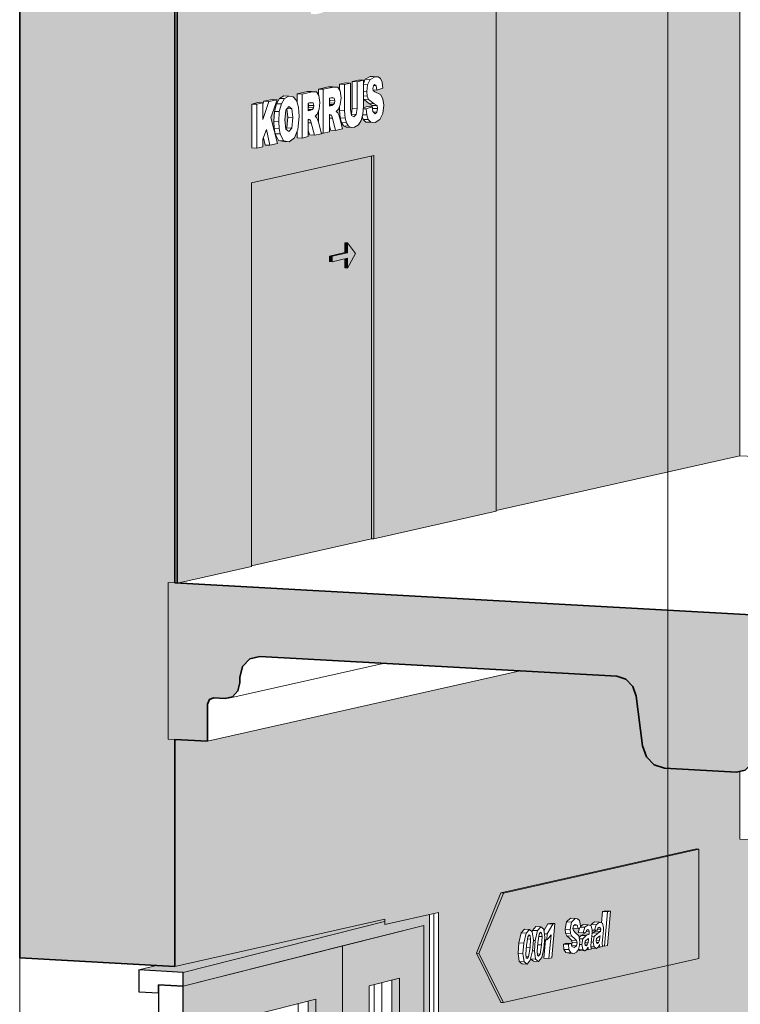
# Model space of a CAD drawing. Header units: millimetres. Extents: x -35550 to -1797, y -2320 to 9844.
# Tile 56 of 96: x -11083 to -9776, y 223 to 2009. Entities that reach past the tile are written whole.
import ezdxf

# ---------------------------------------------------------------- set-up
doc = ezdxf.new("R2010")
doc.units = ezdxf.units.MM
for name, color, linetype, lineweight, true_color in [('Cut Pattern-1', 7, 'Continuous', 18, 0x787878), ('Doors-3', 7, 'Continuous', 18, 0xc18479), ('Doors-6', 9, 'Continuous', 18, 0x808080), ('Generic Models-1', 7, 'Continuous', 18, 0x646464), ('Generic Models-2', 7, 'Continuous', 18, 0x7b918a), ('Generic Models-5', 9, 'Continuous', 18, 0x808080), ('Surface Pattern-1', 7, 'Continuous', 18, 0xc0c0c0)]:
    doc.layers.add(name, color=color, linetype=linetype, lineweight=lineweight, true_color=true_color)
for name, color, linetype, lineweight in [('Doors', 7, 'Continuous', 18), ('Doors-2', 7, 'Continuous', 25), ('Generic Models', 7, 'Continuous', 18), ('Generic Models-6', 7, 'Continuous', 35), ('Section Boxes', 7, 'Continuous', 9), ('Walls', 7, 'Continuous', 18), ('Walls-1', 7, 'Continuous', 35)]:
    doc.layers.add(name, color=color, linetype=linetype, lineweight=lineweight)

# ---------------------------------------------------------------- blocks, each defined once
blk = doc.blocks.new('SMA_D02_ 2-poolne - SU-P-02 - 1500x2100-1932011-3D - trepikoda')
at = {"layer": 'Doors-3'}
for points in [[(25182.9, 281.1), (25548.5, 373.3), (25548.1, 377.6), (25167.8, 291.9), (25134.5, 293.8), (25102.2, 285.6), (25169.5, 281.9)], [(25619.5, -1685.8), (25629.6, -1683.1), (25629.6, 386.1), (25548.5, 367.8), (25548.1, 373.2), (25182.9, 281.1), (25182.9, 256.3), (25619.5, 366.4), (25619.5, -1683.2)], [(25182.9, -1775.9), (25471.9, -1703.1), (25471.9, -667.1), (25453.5, -671.7), (25453.5, -729.4), (25431.4, -734.4), (25431.4, -615.2), (25453.5, -610.2), (25453.5, -636.6), (25471.9, -637.5), (25471.9, 329.1), (25182.9, 256.3), (25182.9, 171.8), (25423.3, 232.4), (25423.3, -1536.5), (25182.9, -1597.1), (25182.9, -1712.6)], [(25575, -1498.2), (25575, 270.7), (25561.3, 267.2), (25561.3, -1497.5), (25573.8, -1498.2)], [(25423.3, -1536.5), (25423.3, 232.4), (25409.6, 229), (25409.6, -1535.8)]]:
    blk.add_hatch(color=256, dxfattribs=at).paths.add_polyline_path(points, flags=0)
h = blk.add_hatch(color=256, dxfattribs=at)
h.paths.add_polyline_path([(25471.9, -1703.1), (25619.5, -1665.9), (25619.5, 366.4), (25471.9, 329.1), (25471.9, -637.5), (25487.7, -638.2), (25487.7, -663.1), (25471.9, -667.5), (25471.9, -1687.2)], flags=0)
h.paths.add_polyline_path([(25520.4, -1512), (25520.4, 256.9), (25575, 270.7), (25575, -1498.2), (25523.1, -1511.3)], flags=0)
at = {"layer": 'Doors'}
for p, q in [((25629.6, -1683.2), (25629.6, 386.1)), ((25548.1, 373.2), (25182.9, 281.1)), ((25182.9, 256.3), (25619.5, 366.4)), ((25619.5, 366.4), (25471.9, 329.1)), ((25619.5, 366.4), (25619.5, -1685.8)), ((25619.5, -1665.9), (25619.5, 366.4)), ((25471.9, 329.1), (25182.9, 256.3)), ((25471.9, 329.1), (25471.9, -637.5)), ((25471.9, -637.5), (25471.9, 329.1)), ((25102.2, 285.6), (25134.5, 293.8)), ((25520.4, 256.9), (25575, 270.7)), ((25575, 270.7), (25575, -1498.2)), ((25520.4, -1512), (25520.4, 256.9)), ((25561.3, -1497.5), (25561.3, 267.2)), ((25182.9, 171.8), (25423.3, 232.4)), ((25423.3, 232.4), (25423.3, -1536.5)), ((25409.6, -1535.8), (25409.6, 229))]:
    blk.add_line(p, q, dxfattribs=at)
at = {"layer": 'Doors-2'}
for p, q in [((25102.2, 285.6), (25102.2, 245.8)), ((25182.9, 281.1), (25102.2, 285.6)), ((25182.9, 256.3), (25182.9, 281.1)), ((25138.1, 243.9), (25138.1, 258.8)), ((25138.1, 258.8), (25182.9, 256.3)), ((25138.1, 258.8), (25138.1, 174.3)), ((25182.9, 256.3), (25138.1, 258.8)), ((25182.9, 171.8), (25182.9, 256.3)), ((25102.2, 245.8), (25138.1, 243.9))]:
    blk.add_line(p, q, dxfattribs=at)
at = {"layer": 'Doors-6'}
for p, q in [((25529.3, -1496), (25529.3, 259.1)), ((25543, 262.6), (25543, -1496.6)), ((25391.3, 224.4), (25391.3, -1534.9))]:
    blk.add_line(p, q, dxfattribs=at)
blk = doc.blocks.new('Generic Models 10 - Generic Models 27-1786654-3D - trepikoda')
at = {"layer": 'Generic Models-5'}
blk.add_hatch(color=256, dxfattribs=at).paths.add_polyline_path([(26186.7, 644.4), (26202.3, 648.2), (26213.8, 660.3), (26218, 677.4), (26218, 883.8), (26384.7, 874.6), (26384.7, 920.4), (25155.5, 988.2), (25155.5, 704.2), (25227.2, 700.3), (25227.2, 767.9), (25230.4, 776.1), (25237.9, 779.2), (25258.9, 778), (25272.4, 781.3), (25282.2, 791.7), (25285.8, 806.4), (25286.3, 818.3), (25290.6, 835.9), (25303.7, 849.7), (25323, 854), (25969.3, 818.3), (25985.8, 813), (25998.6, 800), (26004.8, 782.2), (26016.1, 692.3), (26023.2, 672.2), (26037.5, 657.6), (26056.1, 651.6), (26118.5, 648.1)], flags=0)
at = {"layer": 'Generic Models'}
for p, q in [((26565.9, 1197.9), (26192.5, 1218.5)), ((25167.8, 987.6), (25155.5, 988.2)), ((25155.5, 988.2), (25155.5, 704.2)), ((25265.5, 778.6), (25545.6, 841.7)), ((25227.2, 700.3), (25794, 828)), ((25155.5, 704.2), (25167.8, 703.6))]:
    blk.add_line(p, q, dxfattribs=at)
at = {"layer": 'Generic Models-6'}
for p, q in [((26384.7, 920.4), (25167.8, 987.6)), ((25321.7, 854.1), (25969.3, 818.3)), ((25285.8, 806.4), (25285.8, 816.3)), ((25237.9, 779.2), (25258.9, 778)), ((26004.8, 782.2), (26016.1, 692.3)), ((25227.2, 700.3), (25227.2, 767.9)), ((25167.8, 703.6), (25227.2, 700.3)), ((26056.1, 651.6), (26186.7, 644.4))]:
    blk.add_line(p, q, dxfattribs=at)
for points in [[(25285.8, 816.3, 0), (25290.6, 835.9, 0), (25303.7, 849.7, 0), (25321.7, 854.1, 0)], [(25258.9, 778, 0), (25272.4, 781.3, 0), (25282.2, 791.7, 0), (25285.8, 806.4, 0)], [(25969.3, 818.3, 0), (25985.8, 813, 0), (25998.6, 800, 0), (26004.8, 782.2, 0)], [(25227.2, 767.9, 0), (25230.4, 776.1, 0), (25237.9, 779.2, 0)], [(26016.1, 692.3, 0), (26023.2, 672.2, 0), (26037.5, 657.6, 0), (26056.1, 651.6, 0)], [(26186.7, 644.4, 0), (26202.3, 648.2, 0), (26213.8, 660.3, 0), (26218, 677.4, 0)]]:
    blk.add_polyline3d(points, dxfattribs=at)
blk = doc.blocks.new('Generic Models 34 - Generic Models 8-2296736-3D - trepikoda')
at = {"layer": 'Generic Models-1'}
h = blk.add_hatch(color=256, dxfattribs=at)
h.paths.add_polyline_path([(25763.7, 226.2), (26118.5, 306.2), (26118.5, 504.9), (25763.7, 425), (25719.4, 315.6), (25737.6, 278.9)], flags=0)
h.paths.add_polyline_path([(25806.7, 296.3), (25797.7, 296.8), (25792.4, 300.9), (25790.3, 315.9), (25791.6, 334.7), (25796, 352.6), (25801.8, 359.5), (25811, 358.9), (25816.1, 355.1), (25816.6, 357.3), (25822.5, 364.2), (25831.4, 363.7), (25836.8, 359.6), (25837.2, 356.6), (25844.6, 369.2), (25850, 369.9), (25857, 369.5), (25851.5, 307.4), (25846.2, 306.2), (25837.2, 306.7), (25840.2, 340.2), (25838.5, 340.1), (25837.2, 324.1), (25832.8, 307.3), (25827.4, 301), (25818.4, 301.5), (25813, 305.1), (25812.1, 302.6), (25806.9, 296.5)], flags=0)
h.paths.add_polyline_path([(25892.1, 315.6), (25879.9, 316.6), (25877.1, 317.1), (25873.5, 322.9), (25872.6, 332.5), (25878.8, 334.1), (25886.7, 333.7), (25887.6, 331.3), (25888.5, 335.4), (25887, 340.1), (25878.8, 347.2), (25876.5, 352), (25875.6, 359.4), (25878.1, 372.7), (25885.2, 379.3), (25898.9, 378), (25901.5, 375.3), (25904.4, 365), (25908.3, 368.1), (25918.8, 367), (25922.3, 365.6), (25923.1, 368.1), (25928.9, 372.7), (25939.5, 371.6), (25941.8, 370.7), (25943.6, 391.5), (25948.9, 392.7), (25957.8, 392.2), (25952.3, 330.1), (25947, 328.9), (25943.6, 328.9), (25943.2, 328), (25936.5, 327.1), (25935.3, 326.8), (25932, 324.7), (25922.9, 324.6), (25922.5, 323.4), (25915.8, 322.4), (25914.7, 322.2), (25911.3, 320), (25902.7, 320.5), (25899.3, 322.1), (25896.2, 317.8), (25892.2, 315.6)], flags=0)
h.paths.add_polyline_path([(25901.2, 344.6), (25905.1, 348.3), (25910.2, 351.1), (25910.2, 353.1), (25904.9, 353.2), (25899.3, 353.5), (25901.5, 361.4), (25897.8, 360.7), (25890.1, 361.7), (25889.8, 360.6), (25890.6, 356.8), (25900.7, 347.2)], flags=0)
h.paths.add_polyline_path([(25924.3, 351.6), (25925.8, 353), (25930.8, 355.8), (25930.8, 357.7), (25924.6, 357.4), (25924.5, 353)], flags=0)
for points in [[(25763.7, 425), (26118.5, 504.9), (26112.9, 504.9), (25759.2, 425.2)], [(25719.4, 315.6), (25763.7, 425), (25759.1, 425), (25714.9, 315.9)], [(25763.7, 226.2), (25719.4, 315.6), (25715, 315.6), (25759.2, 226.5)]]:
    blk.add_hatch(color=256, dxfattribs=at).paths.add_polyline_path(points, flags=0)
at = {"layer": 'Generic Models-2'}
h = blk.add_hatch(color=256, dxfattribs=at)
h.paths.add_polyline_path([(25172.3, 987.3), (25306.9, 1017.7), (25307.3, 1713.4), (25528.7, 1763.3), (25528.7, 1067.6), (25750.4, 1117.6), (25750.4, 2028.6), (25417.8, 2533.3), (25172.2, 2050), (25172.2, 987.3)], flags=0)
h.paths.add_polyline_path([(25480.8, 1558.8), (25495.4, 1585), (25480.8, 1604.5), (25480.8, 1586.6), (25452.9, 1580.4), (25452.9, 1570.4), (25480.8, 1576.7), (25480.8, 1570.4)], flags=0)
h.paths.add_polyline_path([(25316.3, 1776.2), (25307.3, 1776.7), (25307.3, 1856.5), (25318.5, 1859), (25327.4, 1858.5), (25327.4, 1856.3), (25329.1, 1861.4), (25344.3, 1864.8), (25353.3, 1864.3), (25341.6, 1832), (25354, 1784.7), (25340.3, 1781.6), (25331.3, 1782.1), (25328.3, 1795.2), (25327.4, 1792.8), (25327.4, 1778.7), (25324.8, 1778.1)], flags=0)
h.paths.add_polyline_path([(25374.9, 1787.8), (25364.9, 1788.5), (25356, 1790.4), (25349.6, 1802.6), (25347.7, 1812.7), (25347.3, 1828.3), (25348.3, 1843.2), (25352, 1857.1), (25358.5, 1867.1), (25365.5, 1871.1), (25382.4, 1869.7), (25388.2, 1863), (25389.7, 1858.2), (25389.7, 1875), (25409.8, 1879.1), (25424.8, 1878.4), (25428.1, 1873.5), (25428.1, 1883.7), (25448.2, 1887.7), (25463.2, 1887.1), (25466.5, 1882.1), (25466.5, 1892.3), (25477.6, 1894.8), (25486.6, 1894.4), (25486.8, 1844.2), (25487.9, 1838.2), (25489.5, 1851.9), (25489.5, 1897.5), (25500.7, 1900), (25509.6, 1899.5), (25509.8, 1894.3), (25513.2, 1901.3), (25522.2, 1906.4), (25536.7, 1905.8), (25541.1, 1902.5), (25543.9, 1895.9), (25545.2, 1885.5), (25532.8, 1881.7), (25527.3, 1881.6), (25527.3, 1881.1), (25530.5, 1878.8), (25540.7, 1873.9), (25545.2, 1866), (25546.6, 1854.3), (25544.8, 1839.5), (25538.9, 1827.9), (25530.5, 1823), (25514.4, 1823.8), (25509.5, 1828.6), (25507.6, 1834.4), (25505.6, 1826.6), (25501.1, 1818.9), (25492.6, 1814.5), (25486.6, 1814.1), (25477.7, 1815), (25473.6, 1816.7), (25469.8, 1822.7), (25467.4, 1832.4), (25466.5, 1849.2), (25466.5, 1852.3), (25464.4, 1847), (25460.4, 1842.9), (25463.3, 1840.7), (25466.6, 1832.4), (25471.9, 1811.3), (25458.9, 1808.5), (25450.4, 1808.9), (25448.2, 1817.5), (25448.2, 1805.9), (25437, 1803.4), (25433.4, 1803.4), (25433.6, 1802.6), (25421, 1799.8), (25412, 1800.3), (25409.8, 1808.9), (25409.8, 1797.3), (25398.6, 1794.7), (25389.7, 1795.2), (25389.4, 1806.5), (25384.9, 1795.1), (25377, 1789.3)], flags=0)
h.paths.add_polyline_path([(25369.1, 1811.2), (25371, 1813.4), (25372.9, 1832.4), (25370.9, 1847.5), (25369.2, 1845.3), (25367.5, 1825), (25369, 1812.3)], flags=0)
h.paths.add_polyline_path([(25428.1, 1824), (25428.1, 1843.6), (25424.9, 1837.2), (25422.1, 1834.2), (25424.9, 1832), (25426.6, 1828.3)], flags=0)
h.paths.add_polyline_path([(25526.3, 1847.3), (25526.5, 1848.6), (25525.3, 1854.2), (25510, 1865), (25509.6, 1864.6), (25509.6, 1849.5), (25516.7, 1852), (25525.7, 1851.5), (25526.3, 1847.5)], flags=0)
h.paths.add_polyline_path([(25409.8, 1849.7), (25409.9, 1849.9), (25410.6, 1854), (25409.8, 1857.8), (25409.8, 1849.9)], flags=0)
h.paths.add_polyline_path([(25448.2, 1858.3), (25448.3, 1858.5), (25449, 1862.7), (25448.2, 1866.4), (25448.2, 1858.5)], flags=0)
h.paths.add_polyline_path([(25423.7, 2019.4), (25414.7, 2019.9), (25414.7, 2238.8), (25411.5, 2231.5), (25397.5, 2209.2), (25388.5, 2209.7), (25388.5, 2243.9), (25398.7, 2262.8), (25407.6, 2284.7), (25414.7, 2307.4), (25419.3, 2329.1), (25427.8, 2331), (25436.8, 2330.5), (25436.8, 2022.4)], flags=0)
for points in [[(25528.7, 1067.6), (25528.7, 1763.3), (25524.2, 1762.3), (25524.2, 1067.9)], [(25480.8, 1586.6), (25480.8, 1604.5), (25476.3, 1604.5), (25476.3, 1586.9)], [(25452.9, 1580.4), (25480.8, 1586.6), (25475.2, 1586.6), (25448.4, 1580.6)], [(25452.9, 1570.4), (25452.9, 1580.4), (25448.4, 1580.4), (25448.4, 1570.7)], [(25480.8, 1558.8), (25480.8, 1576.7), (25476.3, 1575.7), (25476.3, 1559.1)]]:
    blk.add_hatch(color=256, dxfattribs=at).paths.add_polyline_path(points, flags=0)
at = {"layer": 'Generic Models'}
for p, q in [((25750.4, 1117.6), (25750.4, 2028.6)), ((25306.9, 1713.3), (25528.7, 1763.3)), ((25524.2, 1067.9), (25524.2, 1762.3)), ((25528.7, 1763.3), (25528.7, 1067.6)), ((25306.9, 1017.7), (25306.9, 1713.3)), ((25476.3, 1604.8), (25480.8, 1604.5)), ((25476.3, 1586.9), (25476.3, 1604.8)), ((25495.4, 1585), (25480.8, 1604.5)), ((25480.8, 1604.5), (25480.8, 1586.6)), ((25448.4, 1580.6), (25476.3, 1586.9)), ((25448.4, 1580.6), (25452.9, 1580.4)), ((25448.4, 1570.7), (25448.4, 1580.6)), ((25480.8, 1586.6), (25452.9, 1580.4)), ((25452.9, 1580.4), (25452.9, 1570.4)), ((25452.9, 1570.4), (25480.8, 1576.7)), ((25480.8, 1586.6), (25476.3, 1586.9)), ((25476.3, 1559.1), (25476.3, 1575.7)), ((25480.8, 1558.8), (25495.4, 1585)), ((25480.8, 1576.7), (25480.8, 1558.8)), ((25448.4, 1570.7), (25452.9, 1570.4)), ((25476.3, 1559.1), (25480.8, 1558.8)), ((25528.7, 1067.6), (25750.4, 1117.6)), ((25528.7, 1067.6), (25524.2, 1067.9)), ((25172.3, 987.3), (25306.9, 1017.7)), ((25759.2, 425.2), (26114, 505.2)), ((26118.5, 504.9), (25763.7, 425)), ((26118.5, 504.9), (26114, 505.2)), ((26118.5, 306.2), (26118.5, 504.9)), ((25714.9, 315.9), (25759.2, 425.2)), ((25763.7, 425), (25719.4, 315.6)), ((25759.2, 425.2), (25763.7, 425)), ((25759.2, 226.5), (25714.9, 315.9)), ((25714.9, 315.9), (25719.4, 315.6)), ((25719.4, 315.6), (25763.7, 226.2)), ((25763.7, 226.2), (26118.5, 306.2)), ((25763.7, 226.2), (25759.2, 226.5))]:
    blk.add_line(p, q, dxfattribs=at)
at = {"layer": 'Generic Models-6'}
for p, q in [((25167.8, 2050.2), (25167.8, 987.6)), ((25172.2, 987.3), (25172.2, 2050)), ((25167.8, 987.6), (25172.2, 987.3))]:
    blk.add_line(p, q, dxfattribs=at)

msp = doc.modelspace()

# ---------------------------------------------------------------- hatches: boundary and pattern name
at = {"layer": 'Cut Pattern-1'}
msp.add_hatch(color=256, dxfattribs=at).paths.add_polyline_path([(-10801.2, 291.9), (-10801.2, 703.6), (-10813.4, 704.2), (-10813.4, 988.2), (-10801.2, 987.6), (-10801.2, 2378.8), (-11082.7, 2394.4), (-11082.7, 307.5), (-10813.4, 292.6)], flags=0)
at = {"layer": 'Surface Pattern-1'}
h = msp.add_hatch(color=256, dxfattribs=at)
h.paths.add_polyline_path([(-10801.2, 291.9), (-10422.4, 377.3), (-10422.4, 772.2), (-10741.7, 700.3), (-10801.2, 703.6), (-10801.2, 700.3)], flags=0)
h.paths.add_polyline_path([(-10662, 1018.9), (-10444.8, 1067.9), (-10444.8, 1762.3), (-10662, 1713.3), (-10662, 1039.7)], flags=0)
h.paths.add_polyline_path([(-10218.6, 1118.9), (-9776.4, 1218.5), (-9776.4, 2609.8), (-10494.9, 2447.9), (-10218.6, 2028.6), (-10218.6, 1218.5)], flags=0)
h.paths.add_polyline_path([(-10488.2, 1558.8), (-10492.6, 1559.1), (-10492.6, 1575.7), (-10516.1, 1570.4), (-10520.6, 1570.7), (-10520.6, 1580.6), (-10492.6, 1587.2), (-10492.6, 1604.8), (-10488.2, 1604.5), (-10473.6, 1585), (-10481.7, 1570.4)], flags=0)
h.paths.add_polyline_path([(-10801.2, 2050.2), (-10612.7, 2421.3), (-10801.2, 2378.8)], flags=0)
h = msp.add_hatch(color=256, dxfattribs=at)
h.paths.add_polyline_path([(-10323, -1687.2), (-9700.9, -1547), (-9700.9, 518.7), (-9776.4, 522.9), (-9776.4, 645.7), (-9782.3, 644.4), (-9912.9, 651.6), (-9931.4, 657.6), (-9945.8, 672.2), (-9952.9, 693), (-9964.1, 782.2), (-9970.4, 800), (-9983.2, 813), (-9999.6, 818.3), (-10175, 828), (-10422.4, 772.2), (-10422.4, 377.3), (-10420.5, 377.7), (-10420.5, 367.8), (-10323, 389.7), (-10323, -1608.2)], flags=0)
h.paths.add_polyline_path([(-10205.2, -668.2), (-10209.7, -667.5), (-10209.7, -469.2), (-9854.9, -389.2), (-9850.5, -389.4), (-9806.1, -478.8), (-9850.5, -588.2), (-10202.3, -667.5)], flags=0)
h.paths.add_polyline_path([(-10205.2, -370), (-10209.7, -369.8), (-10209.7, -171), (-9854.9, -91.1), (-9850.5, -91.3), (-9806.1, -180.7), (-9850.5, -290.1), (-10064.1, -338.2)], flags=0)
h.paths.add_polyline_path([(-10205.2, -71.9), (-10209.7, -71.7), (-10209.7, 127.1), (-9854.9, 207.1), (-9850.5, 206.8), (-9806.1, 117.4), (-9850.5, 8.1), (-10153.3, -60.2)], flags=0)
h.paths.add_polyline_path([(-10205.2, 226.2), (-10209.7, 226.5), (-10254.1, 315.9), (-10209.7, 425.2), (-9854.9, 505.2), (-9850.5, 504.9), (-9850.5, 306.2), (-10190.5, 229.5)], flags=0)

# ---------------------------------------------------------------- linework, layer by layer
at = {"layer": 'Generic Models'}
for p, q in [((-10502.5, 1892.3), (-10491.3, 1894.8)), ((-10482.3, 1894.4), (-10493.5, 1891.8)), ((-10482.3, 1894.4), (-10491.3, 1894.8)), ((-10482.3, 1845.7), (-10482.3, 1894.4)), ((-10479.4, 1897.5), (-10468.3, 1900)), ((-10479.4, 1848.8), (-10479.4, 1897.5)), ((-10479.4, 1897.5), (-10470.5, 1897)), ((-10459.3, 1899.5), (-10470.5, 1897)), ((-10470.5, 1897), (-10470.5, 1848.3)), ((-10459.3, 1899.5), (-10468.3, 1900)), ((-10459.3, 1893.9), (-10455.7, 1901.3)), ((-10459.3, 1851.9), (-10459.3, 1899.5)), ((-10455.7, 1901.3), (-10447.1, 1906.4)), ((-10455.7, 1901.3), (-10446.8, 1900.8)), ((-10446.8, 1900.8), (-10451.5, 1891.2)), ((-10447.1, 1906.4), (-10441.2, 1906.3)), ((-10447.1, 1906.4), (-10438.1, 1905.9)), ((-10438.1, 1905.9), (-10446.8, 1900.8)), ((-10441.2, 1906.3), (-10432.2, 1905.8)), ((-10432.2, 1905.8), (-10438.1, 1905.9)), ((-10427.9, 1902.5), (-10432.2, 1905.8)), ((-10425.1, 1895.9), (-10427.9, 1902.5)), ((-10423.7, 1885.5), (-10425.1, 1895.9)), ((-10579.3, 1875), (-10560.9, 1879.2)), ((-10552, 1878.7), (-10570.3, 1874.5)), ((-10560.9, 1879.2), (-10553.2, 1878.9)), ((-10552, 1878.7), (-10560.9, 1879.2)), ((-10544.2, 1878.4), (-10553.2, 1878.9)), ((-10544.2, 1878.4), (-10552, 1878.7)), ((-10539.8, 1872), (-10544.2, 1878.4)), ((-10540.9, 1883.7), (-10522.5, 1887.8)), ((-10540.9, 1873.5), (-10540.9, 1883.7)), ((-10540.9, 1883.7), (-10531.9, 1883.2)), ((-10513.6, 1887.3), (-10531.9, 1883.2)), ((-10531.9, 1883.2), (-10531.9, 1803.4)), ((-10522.5, 1887.8), (-10514.8, 1887.6)), ((-10522.5, 1887.8), (-10513.6, 1887.3)), ((-10514.8, 1887.6), (-10505.8, 1887.1)), ((-10505.8, 1887.1), (-10513.6, 1887.3)), ((-10501.5, 1880.6), (-10505.8, 1887.1)), ((-10502.5, 1882.1), (-10502.5, 1892.3)), ((-10493.5, 1891.8), (-10502.5, 1892.3)), ((-10499.8, 1867.8), (-10501.5, 1880.6)), ((-10493.5, 1891.8), (-10493.5, 1844.2)), ((-10459.3, 1891.6), (-10451.5, 1891.2)), ((-10459.3, 1879.6), (-10453, 1879.2)), ((-10451.5, 1891.2), (-10453, 1879.2)), ((-10453, 1879.2), (-10452.3, 1870.9)), ((-10441.9, 1884.6), (-10441.1, 1889.3)), ((-10441.6, 1881.1), (-10441.9, 1884.6)), ((-10434.9, 1881.6), (-10441.7, 1882)), ((-10438.5, 1878.8), (-10441.6, 1881.1)), ((-10441.1, 1889.3), (-10438.9, 1891.6)), ((-10440.6, 1889.9), (-10436.2, 1889.6)), ((-10438.9, 1891.6), (-10436.2, 1889.6)), ((-10428.2, 1873.9), (-10438.5, 1878.8)), ((-10436.2, 1889.6), (-10434.9, 1881.6)), ((-10434.9, 1881.6), (-10423.7, 1885.5)), ((-10661.6, 1856.5), (-10650.5, 1859)), ((-10641.5, 1858.5), (-10652.7, 1856)), ((-10641.5, 1858.5), (-10650.5, 1859)), ((-10641.5, 1856.3), (-10639.8, 1861.4)), ((-10630.9, 1860.9), (-10641.5, 1828.3)), ((-10641.5, 1828.3), (-10641.5, 1858.5)), ((-10639.8, 1861.4), (-10624.6, 1864.8)), ((-10630.9, 1860.9), (-10639.8, 1861.4)), ((-10615.7, 1864.3), (-10630.9, 1860.9)), ((-10627.4, 1832), (-10615.7, 1864.3)), ((-10624.6, 1864.8), (-10615.7, 1864.3)), ((-10617, 1857.1), (-10611.2, 1866.7)), ((-10611.2, 1866.7), (-10603.4, 1871.1)), ((-10602.2, 1866.2), (-10611.2, 1866.7)), ((-10602.2, 1866.2), (-10608, 1856.7)), ((-10603.4, 1871.1), (-10594.5, 1870.6)), ((-10594.5, 1870.6), (-10602.2, 1866.2)), ((-10586.6, 1869.7), (-10594.5, 1870.6)), ((-10580.7, 1863), (-10586.6, 1869.7)), ((-10577.1, 1850.9), (-10580.7, 1863)), ((-10579.3, 1858.2), (-10579.3, 1875)), ((-10570.3, 1874.5), (-10579.3, 1875)), ((-10570.3, 1874.5), (-10570.3, 1794.7)), ((-10559.1, 1858.3), (-10554.4, 1859.3)), ((-10559.1, 1844.2), (-10559.1, 1858.3)), ((-10558.3, 1854), (-10559.1, 1857.8)), ((-10550.4, 1858.4), (-10556.8, 1858.8)), ((-10554.4, 1859.3), (-10550.4, 1858.4)), ((-10550.4, 1858.4), (-10549.4, 1853.5)), ((-10538.2, 1859.1), (-10539.8, 1872)), ((-10539.5, 1847.1), (-10538.2, 1859.1)), ((-10520.7, 1866.9), (-10516, 1868)), ((-10520.7, 1852.8), (-10520.7, 1866.9)), ((-10519.9, 1862.7), (-10520.7, 1866.4)), ((-10520.6, 1858.5), (-10519.9, 1862.7)), ((-10511.6, 1858), (-10520.6, 1858.5)), ((-10511, 1862.2), (-10519.9, 1862.7)), ((-10512, 1867.1), (-10518.4, 1867.4)), ((-10516, 1868), (-10512, 1867.1)), ((-10511.6, 1858), (-10513.4, 1855.5)), ((-10512, 1867.1), (-10511, 1862.2)), ((-10511, 1862.2), (-10511.6, 1858)), ((-10501.1, 1855.8), (-10499.8, 1867.8)), ((-10459.3, 1871.3), (-10452.3, 1870.9)), ((-10458.9, 1865), (-10459.3, 1866.2)), ((-10448.7, 1857.6), (-10458.9, 1865)), ((-10449.9, 1864.6), (-10458.9, 1865)), ((-10452.3, 1870.9), (-10449.9, 1864.6)), ((-10449.9, 1864.6), (-10439.7, 1857.1)), ((-10423.7, 1866), (-10428.2, 1873.9)), ((-10422.3, 1854.3), (-10423.7, 1866)), ((-10661.6, 1776.7), (-10661.6, 1856.5)), ((-10652.7, 1856), (-10661.6, 1856.5)), ((-10652.7, 1856), (-10652.7, 1776.2)), ((-10621.9, 1825.5), (-10620.6, 1843.2)), ((-10620.6, 1843.2), (-10617, 1857.1)), ((-10611.7, 1842.7), (-10620.6, 1843.2)), ((-10608, 1856.7), (-10617, 1857.1)), ((-10611.7, 1842.7), (-10612.9, 1825)), ((-10608, 1856.7), (-10611.7, 1842.7)), ((-10601.7, 1827.5), (-10599.7, 1845.4)), ((-10599.7, 1845.4), (-10594.5, 1851.9)), ((-10596, 1832.4), (-10597.9, 1847.6)), ((-10589.1, 1847.9), (-10597.3, 1848.4)), ((-10594.5, 1851.9), (-10589.1, 1847.9)), ((-10589.1, 1847.9), (-10587.1, 1831.9)), ((-10575.9, 1834), (-10577.1, 1850.9)), ((-10551.8, 1846.8), (-10559.1, 1847.2)), ((-10554.6, 1845.2), (-10559.1, 1845.5)), ((-10554.6, 1845.2), (-10559.1, 1844.2)), ((-10559, 1849.9), (-10558.3, 1854)), ((-10550, 1849.4), (-10559, 1849.9)), ((-10549.4, 1853.5), (-10558.3, 1854)), ((-10551.8, 1846.8), (-10554.6, 1845.2)), ((-10550, 1849.4), (-10551.8, 1846.8)), ((-10549.4, 1853.5), (-10550, 1849.4)), ((-10543, 1838.3), (-10539.5, 1847.1)), ((-10540.9, 1824), (-10540.9, 1843.6)), ((-10513.4, 1855.5), (-10520.7, 1855.9)), ((-10516.2, 1853.9), (-10520.7, 1854.1)), ((-10516.2, 1853.9), (-10520.7, 1852.8)), ((-10513.4, 1855.5), (-10516.2, 1853.9)), ((-10508.5, 1842.9), (-10504.6, 1847)), ((-10505.7, 1840.7), (-10508.5, 1842.9)), ((-10503.9, 1836.9), (-10505.7, 1840.7)), ((-10504.6, 1847), (-10501.1, 1855.8)), ((-10502.5, 1844.7), (-10502.5, 1852.3)), ((-10501.5, 1831.4), (-10502.5, 1844.7)), ((-10493.5, 1844.2), (-10502.5, 1844.7)), ((-10493.5, 1844.2), (-10492.5, 1830.9)), ((-10480.8, 1835.8), (-10482.3, 1845.7)), ((-10481, 1838.2), (-10479.4, 1848.8)), ((-10470.5, 1848.3), (-10479.4, 1848.8)), ((-10470.5, 1848.3), (-10472.1, 1837.7)), ((-10460.3, 1838.3), (-10459.3, 1851.9)), ((-10459.6, 1847.8), (-10454.4, 1847.5)), ((-10459.5, 1849.4), (-10452.2, 1852)), ((-10443.3, 1851.5), (-10454.4, 1847.5)), ((-10454.4, 1847.5), (-10453.2, 1836.6)), ((-10443.3, 1851.5), (-10452.2, 1852)), ((-10443.4, 1854), (-10448.7, 1857.6)), ((-10439.7, 1857.1), (-10448.7, 1857.6)), ((-10442.4, 1848.6), (-10443.4, 1854)), ((-10434.4, 1853.5), (-10443.4, 1854)), ((-10442, 1842.8), (-10443.3, 1851.5)), ((-10442.7, 1847.3), (-10442.4, 1848.6)), ((-10433.5, 1848.1), (-10442.4, 1848.6)), ((-10437.8, 1838.7), (-10442, 1842.8)), ((-10434.6, 1841.9), (-10441.6, 1842.3)), ((-10439.7, 1857.1), (-10434.4, 1853.5)), ((-10434.6, 1841.9), (-10437.8, 1838.7)), ((-10433.5, 1848.1), (-10434.6, 1841.9)), ((-10434.4, 1853.5), (-10433.5, 1848.1)), ((-10424.2, 1839.5), (-10422.3, 1854.3)), ((-10615, 1784.7), (-10627.4, 1832)), ((-10621.2, 1812.7), (-10621.9, 1825.5)), ((-10612.9, 1825), (-10621.9, 1825.5)), ((-10612.9, 1825), (-10612.3, 1812.3)), ((-10599.7, 1810.6), (-10601.7, 1827.5)), ((-10597.9, 1813.4), (-10596, 1832.4)), ((-10587.1, 1831.9), (-10596, 1832.4)), ((-10587.1, 1831.9), (-10589, 1812.9)), ((-10578, 1810.5), (-10575.9, 1834)), ((-10559.1, 1828.5), (-10558.2, 1828.8)), ((-10559.1, 1797.3), (-10559.1, 1828.5)), ((-10555.6, 1827.6), (-10559.1, 1827.8)), ((-10553.7, 1822.1), (-10559.1, 1822.4)), ((-10558.2, 1828.8), (-10555.6, 1827.6)), ((-10555.6, 1827.6), (-10553.7, 1822.1)), ((-10553.7, 1822.1), (-10548, 1799.8)), ((-10546.9, 1834.2), (-10543, 1838.3)), ((-10544.1, 1832), (-10546.9, 1834.2)), ((-10542.3, 1828.3), (-10544.1, 1832)), ((-10540.8, 1823.7), (-10542.3, 1828.3)), ((-10535.4, 1802.6), (-10540.8, 1823.7)), ((-10520.7, 1837.2), (-10519.8, 1837.4)), ((-10520.7, 1805.9), (-10520.7, 1837.2)), ((-10520.7, 1836.4), (-10517.2, 1836.2)), ((-10520.7, 1831), (-10515.3, 1830.7)), ((-10519.8, 1837.4), (-10517.2, 1836.2)), ((-10517.2, 1836.2), (-10515.3, 1830.7)), ((-10515.3, 1830.7), (-10509.6, 1808.4)), ((-10502.4, 1832.4), (-10503.9, 1836.9)), ((-10497, 1811.3), (-10502.4, 1832.4)), ((-10499.1, 1822.7), (-10501.5, 1831.4)), ((-10492.5, 1830.9), (-10501.5, 1831.4)), ((-10495.3, 1816.7), (-10499.1, 1822.7)), ((-10490.1, 1822.2), (-10499.1, 1822.7)), ((-10492.5, 1830.9), (-10490.1, 1822.2)), ((-10490.1, 1822.2), (-10486.4, 1816.2)), ((-10472.1, 1837.7), (-10481, 1838.2)), ((-10476.4, 1833.1), (-10480.8, 1835.8)), ((-10472.1, 1837.7), (-10476.4, 1833.1)), ((-10467.8, 1818.9), (-10463.4, 1826.6)), ((-10463.4, 1826.6), (-10460.3, 1838.3)), ((-10459.4, 1828.6), (-10461.3, 1834.4)), ((-10460.6, 1837), (-10453.2, 1836.6)), ((-10454.6, 1823.8), (-10459.4, 1828.6)), ((-10459.4, 1828.6), (-10450.5, 1828.2)), ((-10454.6, 1823.8), (-10445.6, 1823.3)), ((-10453.2, 1836.6), (-10450.5, 1828.2)), ((-10450.5, 1828.2), (-10445.6, 1823.3)), ((-10445.6, 1823.3), (-10438, 1823)), ((-10438, 1823), (-10429.5, 1828.3)), ((-10429.5, 1828.3), (-10424.2, 1839.5)), ((-10641.5, 1792.8), (-10635.2, 1810.2)), ((-10635.2, 1810.2), (-10628.7, 1781.6)), ((-10619.4, 1802.6), (-10621.2, 1812.7)), ((-10612.3, 1812.3), (-10621.2, 1812.7)), ((-10612.3, 1812.3), (-10610.4, 1802.1)), ((-10599.8, 1811.2), (-10597.9, 1813.4)), ((-10594.4, 1806.5), (-10599.7, 1810.6)), ((-10589, 1812.9), (-10597.9, 1813.4)), ((-10589, 1812.9), (-10594.4, 1806.5)), ((-10584.1, 1795.1), (-10578, 1810.5)), ((-10579.3, 1795.2), (-10579.3, 1807.2)), ((-10557, 1800.3), (-10559.1, 1808.9)), ((-10531.9, 1803.4), (-10520.7, 1805.9)), ((-10518.6, 1808.9), (-10520.7, 1817.5)), ((-10518.6, 1808.9), (-10509.6, 1808.4)), ((-10509.6, 1808.4), (-10497, 1811.3)), ((-10490.2, 1814.6), (-10495.3, 1816.7)), ((-10486.4, 1816.2), (-10495.3, 1816.7)), ((-10481.2, 1814.1), (-10490.2, 1814.6)), ((-10486.4, 1816.2), (-10481.2, 1814.1)), ((-10481.2, 1814.1), (-10475.5, 1814.5)), ((-10475.5, 1814.5), (-10467.8, 1818.9)), ((-10641.5, 1778.7), (-10641.5, 1792.8)), ((-10637.6, 1782.1), (-10640.6, 1795.2)), ((-10613, 1790.4), (-10619.4, 1802.6)), ((-10610.4, 1802.1), (-10619.4, 1802.6)), ((-10603, 1788.3), (-10613, 1790.4)), ((-10604, 1789.9), (-10613, 1790.4)), ((-10610.4, 1802.1), (-10604, 1789.9)), ((-10604, 1789.9), (-10594, 1787.8)), ((-10594, 1787.8), (-10603, 1788.3)), ((-10594, 1787.8), (-10584.1, 1795.1)), ((-10579.3, 1795.2), (-10570.3, 1794.7)), ((-10570.3, 1794.7), (-10559.1, 1797.3)), ((-10548, 1799.8), (-10557, 1800.3)), ((-10548, 1799.8), (-10535.4, 1802.6)), ((-10535.7, 1803.6), (-10531.9, 1803.4)), ((-10652.7, 1776.2), (-10661.6, 1776.7)), ((-10652.7, 1776.2), (-10641.5, 1778.7)), ((-10628.7, 1781.6), (-10637.6, 1782.1)), ((-10628.7, 1781.6), (-10615, 1784.7)), ((-10090.9, 372.7), (-10083.7, 379.3)), ((-10083.7, 379.3), (-10074.8, 378.8)), ((-10074.8, 378.8), (-10081.9, 372.2)), ((-10070.6, 378.5), (-10074.8, 378.8)), ((-10067.4, 375.3), (-10070.6, 378.5)), ((-10064.6, 362.3), (-10067.4, 375.3)), ((-10027.2, 370.7), (-10025.3, 391.5)), ((-10025.3, 391.5), (-10020.1, 392.7)), ((-10016.4, 391), (-10025.3, 391.5)), ((-10016.4, 391), (-10021.9, 328.9)), ((-10011.1, 392.2), (-10020.1, 392.7)), ((-10016.6, 330.1), (-10011.1, 392.2)), ((-10011.1, 392.2), (-10016.4, 391)), ((-10173, 352.6), (-10167.1, 359.5)), ((-10158.2, 359), (-10167.1, 359.5)), ((-10158.2, 359), (-10164, 352.1)), ((-10152.8, 354.9), (-10158.2, 359)), ((-10152.9, 354.9), (-10152.3, 357.3)), ((-10152.3, 357.3), (-10146.5, 364.2)), ((-10143.3, 356.8), (-10152.3, 357.3)), ((-10137.5, 363.7), (-10146.5, 364.2)), ((-10137.5, 363.7), (-10143.3, 356.8)), ((-10132.2, 359.6), (-10137.5, 363.7)), ((-10130.1, 344.6), (-10132.2, 359.6)), ((-10131.7, 356.5), (-10124.4, 369.2)), ((-10115.4, 368.7), (-10125.8, 350.9)), ((-10124.4, 369.2), (-10120.9, 370)), ((-10115.4, 368.7), (-10124.4, 369.2)), ((-10111.9, 369.5), (-10120.9, 370)), ((-10117.5, 307.4), (-10111.9, 369.5)), ((-10111.9, 369.5), (-10115.4, 368.7)), ((-10093.4, 359.4), (-10090.9, 372.7)), ((-10092.5, 352), (-10093.4, 359.4)), ((-10093.4, 359.4), (-10084.4, 358.9)), ((-10090.9, 372.7), (-10081.9, 372.2)), ((-10081.9, 372.2), (-10084.4, 358.9)), ((-10084.4, 358.9), (-10083.5, 351.5)), ((-10079.2, 360.9), (-10078.2, 365.6)), ((-10078.3, 356.8), (-10079.2, 360.9)), ((-10078.7, 361.1), (-10078.9, 362.1)), ((-10078.7, 361.1), (-10069.7, 360.6)), ((-10078.2, 365.6), (-10074.8, 368.2)), ((-10076.3, 367), (-10071.2, 366.7)), ((-10074.8, 368.2), (-10071.2, 366.7)), ((-10071.2, 366.7), (-10069.7, 360.6)), ((-10069.7, 360.6), (-10064.6, 362.3)), ((-10069.7, 353.5), (-10067.2, 361.5)), ((-10065.1, 364.6), (-10060.7, 368.1)), ((-10057.6, 362.9), (-10064.8, 363.3)), ((-10051.7, 367.6), (-10060.7, 368.1)), ((-10057.6, 362.9), (-10060.7, 353)), ((-10051.7, 367.6), (-10057.6, 362.9)), ((-10054.4, 357), (-10052.2, 358.8)), ((-10050.2, 357.9), (-10053.1, 358.1)), ((-10052.2, 358.8), (-10050.2, 357.9)), ((-10046.1, 365.4), (-10051.7, 367.6)), ((-10050.2, 357.9), (-10049.5, 354.8)), ((-10046.6, 365.6), (-10045.9, 368.1)), ((-10044.3, 357.4), (-10046.1, 365.4)), ((-10045.9, 368.1), (-10040, 372.7)), ((-10045.9, 368.1), (-10036.9, 367.6)), ((-10044.5, 353.1), (-10044.3, 357.4)), ((-10044.4, 357.9), (-10040, 357.7)), ((-10040, 372.7), (-10031.1, 372.2)), ((-10036.9, 367.6), (-10040, 357.7)), ((-10040, 357.7), (-10034.8, 357.9)), ((-10038.1, 355.8), (-10038, 357.7)), ((-10031.1, 372.2), (-10036.9, 367.6)), ((-10034.8, 357.9), (-10033.7, 361.7)), ((-10034.3, 359.8), (-10028.8, 359.5)), ((-10033.7, 361.7), (-10031.5, 363.4)), ((-10032.4, 362.7), (-10029.5, 362.6)), ((-10031.5, 363.4), (-10029.5, 362.6)), ((-10025.4, 370.1), (-10031.1, 372.2)), ((-10029.5, 362.6), (-10028.8, 359.5)), ((-10028.8, 359.5), (-10029.2, 355.3)), ((-10023.6, 362.1), (-10025.4, 370.1)), ((-10025, 345.6), (-10023.8, 357.8)), ((-10023.8, 357.8), (-10023.6, 362.1)), ((-10177.3, 334.7), (-10173, 352.6)), ((-10173, 352.6), (-10164, 352.1)), ((-10164, 352.1), (-10168.3, 334.2)), ((-10163.6, 329.9), (-10160.8, 345.8)), ((-10161.5, 341.7), (-10155.9, 341.4)), ((-10160.8, 345.8), (-10158.4, 349.3)), ((-10159.4, 347.9), (-10156.6, 347.7)), ((-10158.4, 349.3), (-10156.6, 347.7)), ((-10155.9, 341.4), (-10156.8, 326.2)), ((-10156.6, 347.7), (-10155.9, 341.4)), ((-10150.8, 339.9), (-10152.8, 354.9)), ((-10152.3, 319.9), (-10150.8, 339.9)), ((-10143.3, 356.8), (-10147.7, 338.8)), ((-10142.9, 334.6), (-10140.2, 350.5)), ((-10135.2, 346.1), (-10140.9, 346.4)), ((-10140.2, 350.5), (-10137.7, 354)), ((-10135.9, 352.4), (-10138.7, 352.6)), ((-10137.7, 354), (-10135.9, 352.4)), ((-10135.2, 346.1), (-10136.2, 330.9)), ((-10135.9, 352.4), (-10135.2, 346.1)), ((-10131.7, 306.7), (-10128.7, 340.2)), ((-10131.6, 324.6), (-10130.1, 344.6)), ((-10125.8, 350.9), (-10131, 351.2)), ((-10130.4, 340.3), (-10126.6, 340.1)), ((-10125.8, 350.9), (-10126.6, 340.1)), ((-10126.6, 340.1), (-10122.7, 343.8)), ((-10122.7, 343.8), (-10118.9, 349)), ((-10118.9, 349), (-10122.7, 306.2)), ((-10090.2, 347.2), (-10092.5, 352)), ((-10083.5, 351.5), (-10092.5, 352)), ((-10085.4, 343.2), (-10090.2, 347.2)), ((-10081.2, 346.7), (-10090.2, 347.2)), ((-10081.5, 339.7), (-10085.4, 343.2)), ((-10083.5, 351.5), (-10081.2, 346.7)), ((-10080.4, 335.4), (-10081.5, 339.7)), ((-10072.5, 339.2), (-10081.5, 339.7)), ((-10081.2, 346.7), (-10076.5, 342.7)), ((-10074.2, 353), (-10078.3, 356.8)), ((-10076.5, 342.7), (-10072.5, 339.2)), ((-10068.2, 347.2), (-10074.2, 353)), ((-10060.7, 353), (-10069.7, 353.5)), ((-10066.3, 337.1), (-10068.2, 347.2)), ((-10067.7, 344.6), (-10063.9, 348.3)), ((-10061.1, 341.9), (-10067.3, 342.2)), ((-10063.9, 348.3), (-10058.8, 351.1)), ((-10054.9, 347.8), (-10063.9, 348.3)), ((-10061.1, 341.9), (-10062.8, 331.5)), ((-10054.9, 347.8), (-10061.1, 341.9)), ((-10060.7, 353), (-10055.5, 353.2)), ((-10058.8, 351.1), (-10058.6, 353.1)), ((-10049.8, 350.6), (-10058.8, 351.1)), ((-10056.8, 337.7), (-10051.8, 341.9)), ((-10055.5, 353.2), (-10054.4, 357)), ((-10049.5, 354.8), (-10055, 355.1)), ((-10049.8, 350.6), (-10054.9, 347.8)), ((-10050.7, 341.1), (-10052.6, 341.2)), ((-10051.8, 341.9), (-10050.6, 342.7)), ((-10050.7, 341.1), (-10051.6, 334.6)), ((-10050.6, 342.7), (-10050.7, 341.1)), ((-10049.5, 354.8), (-10049.8, 350.6)), ((-10046.5, 329.7), (-10045.7, 341)), ((-10045.7, 341), (-10044.5, 353.1)), ((-10045.1, 346.8), (-10040.4, 346.5)), ((-10044.6, 351.6), (-10043.2, 353)), ((-10043.2, 353), (-10038.1, 355.8)), ((-10043.2, 353), (-10034.2, 352.5)), ((-10040.4, 346.5), (-10042.2, 336.1)), ((-10034.2, 352.5), (-10040.4, 346.5)), ((-10038.1, 355.8), (-10029.2, 355.3)), ((-10037, 338.1), (-10036.2, 342.3)), ((-10031, 339.2), (-10036.7, 339.6)), ((-10036.2, 342.3), (-10031.1, 346.6)), ((-10029.2, 355.3), (-10034.2, 352.5)), ((-10030.1, 345.8), (-10032, 345.9)), ((-10031.1, 346.6), (-10029.9, 347.4)), ((-10030.1, 345.8), (-10031, 339.2)), ((-10029.9, 347.4), (-10030.1, 345.8)), ((-10025.8, 334.3), (-10025, 345.6)), ((-10178.7, 315.9), (-10177.3, 334.7)), ((-10168.3, 334.2), (-10177.3, 334.7)), ((-10168.3, 334.2), (-10169.7, 315.4)), ((-10164.5, 314.2), (-10163.6, 329.9)), ((-10163.8, 326.6), (-10156.8, 326.2)), ((-10156.8, 326.2), (-10159.5, 309.6)), ((-10147.7, 338.8), (-10150.8, 339)), ((-10147.7, 338.8), (-10149, 320)), ((-10143.9, 318.9), (-10142.9, 334.6)), ((-10136.2, 330.9), (-10143.1, 331.2)), ((-10136.2, 330.9), (-10138.8, 314.3)), ((-10135.7, 307.8), (-10131.6, 324.6)), ((-10096.4, 332.5), (-10091.2, 334.2)), ((-10095.4, 322.9), (-10096.4, 332.5)), ((-10096.4, 332.5), (-10087.4, 332)), ((-10091.8, 317.1), (-10095.4, 322.9)), ((-10095.4, 322.9), (-10086.4, 322.4)), ((-10091.2, 334.2), (-10082.2, 333.7)), ((-10082.2, 333.7), (-10087.4, 332)), ((-10087.4, 332), (-10086.4, 322.4)), ((-10086.4, 322.4), (-10082.9, 316.6)), ((-10081.3, 327.8), (-10082.2, 333.7)), ((-10081.7, 329.8), (-10080.4, 335.4)), ((-10072.7, 329.3), (-10081.7, 329.8)), ((-10076.8, 326.2), (-10081.3, 327.8)), ((-10071.5, 334.9), (-10080.4, 335.4)), ((-10072.7, 329.3), (-10076.8, 326.2)), ((-10071.5, 334.9), (-10072.7, 329.3)), ((-10072.5, 339.2), (-10071.5, 334.9)), ((-10072.4, 318), (-10069.1, 322.9)), ((-10066.3, 320.5), (-10069.4, 322.5)), ((-10069.1, 322.9), (-10067, 329.6)), ((-10061.3, 322.6), (-10069.1, 323.1)), ((-10067, 329.6), (-10066.3, 337.1)), ((-10062.8, 331.5), (-10066.8, 331.7)), ((-10062.8, 331.5), (-10061.3, 322.6)), ((-10061.3, 322.6), (-10057.3, 320)), ((-10057.7, 333.5), (-10056.8, 337.7)), ((-10057, 330.1), (-10057.7, 333.5)), ((-10051.6, 334.6), (-10057.4, 334.9)), ((-10057.3, 320), (-10054.3, 322.2)), ((-10053.2, 330.9), (-10057.2, 331.1)), ((-10055.3, 329.1), (-10057, 330.1)), ((-10053.2, 330.9), (-10055.3, 329.1)), ((-10054.3, 322.2), (-10051.6, 327.1)), ((-10051.2, 322.3), (-10054.1, 322.5)), ((-10051.6, 334.6), (-10053.2, 330.9)), ((-10051.6, 327.1), (-10051.2, 322.3)), ((-10051.2, 322.3), (-10045.9, 323.5)), ((-10045.9, 323.5), (-10046.5, 329.7)), ((-10046.3, 327.6), (-10040.6, 327.3)), ((-10046, 336.3), (-10042.2, 336.1)), ((-10045.6, 325.1), (-10036.6, 324.6)), ((-10042.2, 336.1), (-10040.6, 327.3)), ((-10040.6, 327.3), (-10036.6, 324.6)), ((-10036.4, 334.8), (-10037, 338.1)), ((-10036.6, 324.6), (-10033.6, 326.8)), ((-10032.5, 335.6), (-10036.5, 335.8)), ((-10034.7, 333.8), (-10036.4, 334.8)), ((-10032.5, 335.6), (-10034.7, 333.8)), ((-10033.6, 326.8), (-10031, 331.8)), ((-10030.5, 327), (-10033.4, 327.1)), ((-10031, 339.2), (-10032.5, 335.6)), ((-10031, 331.8), (-10030.5, 327)), ((-10030.5, 327), (-10025.3, 328.2)), ((-10025.3, 328.2), (-10025.8, 334.3)), ((-10025.3, 329.1), (-10021.9, 328.9)), ((-10021.9, 328.9), (-10016.6, 330.1)), ((-10176.6, 300.9), (-10178.7, 315.9)), ((-10169.7, 315.4), (-10178.7, 315.9)), ((-10169.7, 315.4), (-10167.6, 300.4)), ((-10163.9, 307.6), (-10164.5, 314.2)), ((-10164.1, 309.9), (-10159.5, 309.6)), ((-10162.1, 306), (-10163.9, 307.6)), ((-10159.5, 309.6), (-10162.1, 306)), ((-10156.4, 303.2), (-10152.3, 319.9)), ((-10146.9, 305.1), (-10155.8, 305.6)), ((-10150.5, 301.5), (-10155.8, 305.5)), ((-10149, 320), (-10152.3, 320.2)), ((-10149, 320), (-10146.9, 305.1)), ((-10146.9, 305.1), (-10141.6, 301)), ((-10143.2, 312.2), (-10143.9, 318.9)), ((-10138.8, 314.3), (-10143.4, 314.5)), ((-10141.4, 310.7), (-10143.2, 312.2)), ((-10141.6, 301), (-10135.7, 307.8)), ((-10138.8, 314.3), (-10141.4, 310.7)), ((-10122.7, 306.2), (-10131.7, 306.7)), ((-10122.7, 306.2), (-10117.5, 307.4)), ((-10085.9, 316.1), (-10091.8, 317.1)), ((-10091.8, 317.1), (-10082.9, 316.6)), ((-10085.9, 316.1), (-10076.9, 315.6)), ((-10082.9, 316.6), (-10076.9, 315.6)), ((-10076.9, 315.6), (-10072.4, 318)), ((-10057.3, 320), (-10066.3, 320.5)), ((-10171.2, 296.8), (-10176.6, 300.9)), ((-10167.6, 300.4), (-10176.6, 300.9)), ((-10162.2, 296.3), (-10171.2, 296.8)), ((-10167.6, 300.4), (-10162.2, 296.3)), ((-10162.2, 296.3), (-10156.4, 303.2)), ((-10141.6, 301), (-10150.5, 301.5))]:
    msp.add_line(p, q, dxfattribs=at)
at = {"layer": 'Section Boxes'}
for p, q in [((-9906.9, 9843.6), (-9906.9, -1776.3)), ((-11082.7, -2041.3), (-11082.7, 9578.6))]:
    msp.add_line(p, q, dxfattribs=at)
at = {"layer": 'Walls'}
for p, q in [((-9776.4, 3444.3), (-9776.4, 1218.5)), ((-10218.6, 1118.9), (-9776.4, 1218.5)), ((-10662, 1018.9), (-10444.8, 1067.9)), ((-10813.4, 704.2), (-10813.4, 988.2)), ((-10813.4, 988.2), (-10801.2, 987.6)), ((-10801.2, 703.6), (-10813.4, 704.2)), ((-9776.4, 645.8), (-9776.4, 522.9)), ((-9776.4, 522.9), (-8700.9, 463.5)), ((-10801.2, 291.9), (-10420.5, 377.7)), ((-10420.5, 367.8), (-10323, 389.7)), ((-10420.5, 377.7), (-10420.5, 367.8)), ((-10331.5, -1686.7), (-10331.5, 387.8)), ((-10323, 389.7), (-10323, -1687.2))]:
    msp.add_line(p, q, dxfattribs=at)
at = {"layer": 'Walls-1'}
for p, q in [((-11082.7, 9321.5), (-11082.7, 307.5)), ((-10801.2, 987.6), (-10801.2, 3502.1)), ((-10801.2, 291.9), (-10801.2, 703.6)), ((-11082.7, 307.5), (-10801.2, 291.9))]:
    msp.add_line(p, q, dxfattribs=at)

# ---------------------------------------------------------------- block references
at = {"layer": 'Doors'}
msp.add_blockref('SMA_D02_ 2-poolne - SU-P-02 - 1500x2100-1932011-3D - trepikoda', (-35969, 0), dxfattribs=at)
at = {"layer": 'Generic Models'}
for name in ['Generic Models 34 - Generic Models 8-2296736-3D - trepikoda', 'Generic Models 10 - Generic Models 27-1786654-3D - trepikoda']:
    msp.add_blockref(name, (-35969, 0), dxfattribs=at)

doc.saveas('drawing.dxf')
